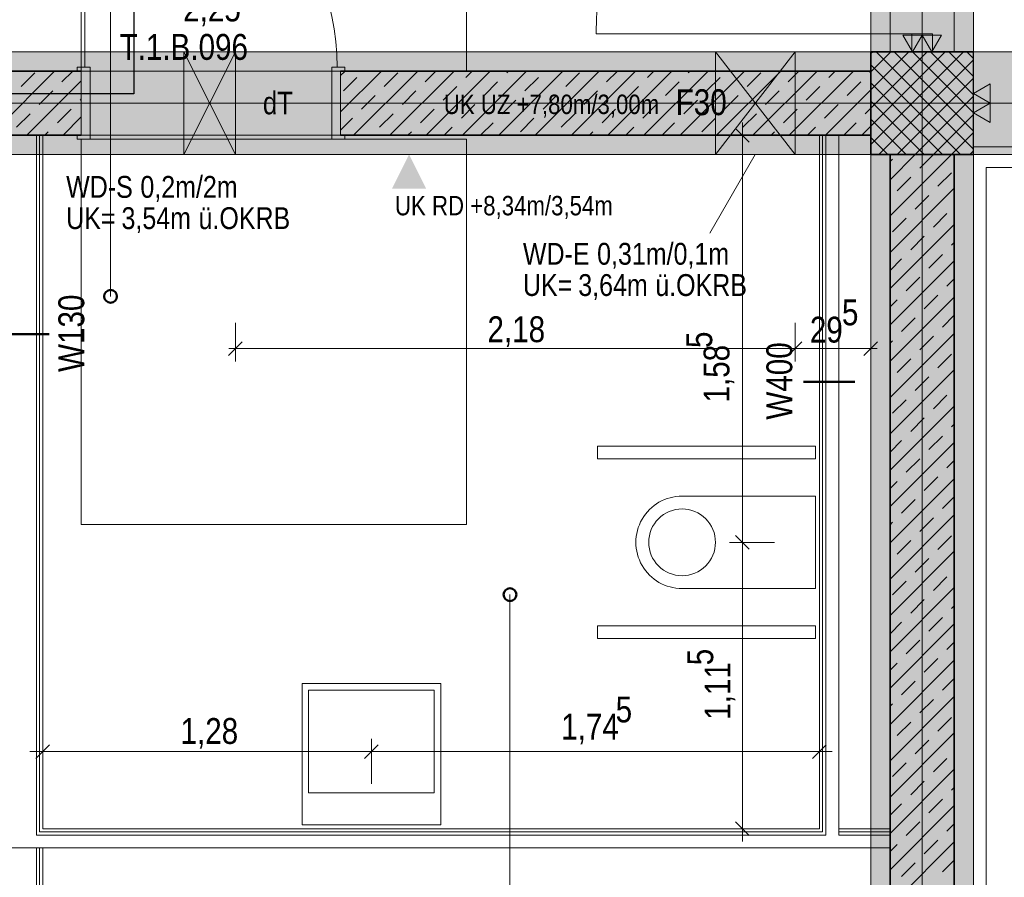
# Model space of a CAD drawing. Extents: x -1920 to 300, y 62 to 656.
# Tile 58 of 60: x -1699 to -1661, y 405 to 439. Entities that reach past the tile are written whole.
import ezdxf
from ezdxf.lldxf.tags import DXFTag

# ---------------------------------------------------------------- set-up
doc = ezdxf.new("R2010")
doc.units = 0
doc.layers.get('0').update_dxf_attribs({"lineweight": 35})
for name, color, linetype, lineweight, true_color in [('00 -Bauelemente -Dämmung innen', 7, 'Continuous', 9, 0xff7fe6), ('00 -Bauelemente -Gipskarton', 7, 'Continuous', 9, 0xff7fe6), ('00_Beschriftung UZ', 3, 'Continuous', 13, 0x00ff00), ('30 -33 Aussenwände- 3 Aussenstützen', 7, 'Continuous', 50, 0x0000dd), ('30 -34 Innenwände- 1 tragend', 7, 'Continuous', 13, 0xdd0806), ('30 -34 Innenwände- 11 Durchbruch', 4, 'Continuous', 9, 0x00ffff), ('30 -34 Innenwände- 2 nichttragend', 7, 'Continuous', 18, 0xff7fe6), ('30 -34 Innenwände- 4 Türen_Fenster', 9, 'Continuous', 15, 0x808080), ('30 -34 Innenwände- 6 Elemente', 7, 'Continuous', 9, 0xff6633), ('30 -35 Decken- 1 Konstruktion-Träger- Stahlbeton', 7, 'grob-A06G9HJG8I', 13, 0x33aa00), ('40 -41 Abwasser_Wasser_Gas- 1 Abwasser + sanitäre Anlagen', 7, 'Continuous', 9, 0xff6633), ('70 -72 Beschriftung- 2 Beschriftung Bauteile', 7, 'Continuous', 9, 0x9999ff), ('70 -72 Beschriftung- 8 barrierefrei', 7, 'grob-A06G9HJG8I', 9, 0x888888), ('70 -75 Raumstempel-2 Verweislinie', 1, 'Continuous', 9, 0xff0000), ('70 -76 Bemaßung- 2 Allgemein', 9, 'Continuous', 5, 0x808080), ('E_Leerrohr_Detailnummer', 1, 'Continuous', 25, 0xff0000), ('iwb_Schraffur_ F30_feuerhemmend', 7, 'Continuous', 13, 0xff6600), ('iwb_Schraffur_BW', 7, 'Continuous', 13, 0x7400e8), ('iwb_Sichtbeton', 2, 'Continuous', 50, 0xffff00), ('iwb_Sichtbeton-Shading', 2, 'Continuous', 50, 0xffff00)]:
    doc.layers.add(name, color=color, linetype=linetype, lineweight=lineweight, true_color=true_color)
for name, color, linetype, lineweight in [('70 -71 Achsen- 1 Gebäudeachsen', 7, 'STRICHPUNKT2-A06G9HJF8I', 18), ('70 -75 Raumstempel- 3 Wandstempel', 7, 'Continuous', 50), ('Keine', 7, 'Continuous', 9)]:
    doc.layers.add(name, color=color, linetype=linetype, lineweight=lineweight)
doc.layers.add('iwb_Schraffur_Unterzug', color=7, linetype='Continuous', lineweight=5, true_color=0xffffcc, plot=False)
doc.styles.get("Standard").update_dxf_attribs({"font": 'ARIALN.TTF'})
tags = doc.linetypes.add('grob-A06G9HJG8I', pattern=[14, 3, -8, 3]).pattern_tags.tags
tags[8:9] = [DXFTag(74, 4), DXFTag(75, 0), DXFTag(340, '0'), DXFTag(46, 0.0), DXFTag(50, 0.0), DXFTag(44, 0.0), DXFTag(45, 0.0)]
tags[6:7] = [DXFTag(74, 4), DXFTag(75, 0), DXFTag(340, '0'), DXFTag(46, 0.0), DXFTag(50, 0.0), DXFTag(44, 0.0), DXFTag(45, 0.0)]
tags[4:5] = [DXFTag(74, 4), DXFTag(75, 0), DXFTag(340, '0'), DXFTag(46, 0.0), DXFTag(50, 0.0), DXFTag(44, 0.0), DXFTag(45, 0.0)]
tags = doc.linetypes.add('STRICHPUNKT2-A06G9HJF8I', pattern=[12.7, 6.35, -3.175, 0, -3.175]).pattern_tags.tags
tags[10:11] = [DXFTag(74, 4), DXFTag(75, 0), DXFTag(340, '0'), DXFTag(46, 0.0), DXFTag(50, 0.0), DXFTag(44, 0.0), DXFTag(45, 0.0)]
tags[8:9] = [DXFTag(74, 4), DXFTag(75, 0), DXFTag(340, '0'), DXFTag(46, 0.0), DXFTag(50, 0.0), DXFTag(44, 0.0), DXFTag(45, 0.0)]
tags[6:7] = [DXFTag(74, 4), DXFTag(75, 0), DXFTag(340, '0'), DXFTag(46, 0.0), DXFTag(50, 0.0), DXFTag(44, 0.0), DXFTag(45, 0.0)]
tags[4:5] = [DXFTag(74, 4), DXFTag(75, 0), DXFTag(340, '0'), DXFTag(46, 0.0), DXFTag(50, 0.0), DXFTag(44, 0.0), DXFTag(45, 0.0)]

# ---------------------------------------------------------------- blocks, each defined once
blk = doc.blocks.new('Shading-A06G9GW38I', base_point=(-1668.331, 464.242))
at = {"layer": 'iwb_Sichtbeton-Shading', "color": 51, "true_color": 0xffff7f}
for points in [[(-1737.831, 436.742), (-1737.831, 437.042), (-1696.581, 436.742), (-1696.581, 437.042)], [(-1686.481, 436.742), (-1686.481, 437.042), (-1665.831, 436.742), (-1665.831, 437.042)]]:
    blk.add_solid(points, dxfattribs=at)
blk = doc.blocks.new('Referenz-A06G9HJH8I', base_point=(-1905.787, 86.892))
at = {"layer": '00 -Bauelemente -Dämmung innen', "color": 0, "linetype": 'Continuous', "ltscale": 0.13}
for p, q in [((-1698.331, 434.392), (-1698.331, 407.142)), ((-1667.581, 434.392), (-1667.581, 407.142)), ((-1667.081, 434.392), (-1667.081, 407.392)), ((-1667.081, 407.392), (-1667.081, 407.142)), ((-1667.581, 407.142), (-1698.331, 407.142)), ((-1665.081, 407.142), (-1667.081, 407.142)), ((-1665.081, 406.642), (-1718.581, 406.642)), ((-1698.331, 406.642), (-1698.331, 404.142))]:
    blk.add_line(p, q, dxfattribs=at)
at = {"layer": '00 -Bauelemente -Gipskarton', "color": 0, "linetype": 'Continuous', "ltscale": 0.13}
for p, q in [((-1698.331, 434.392), (-1698.331, 407.142)), ((-1698.206, 434.392), (-1698.206, 407.267)), ((-1698.081, 434.392), (-1698.081, 407.392)), ((-1667.831, 434.392), (-1667.831, 407.392)), ((-1667.706, 434.392), (-1667.706, 407.267)), ((-1667.581, 434.392), (-1667.581, 407.142)), ((-1667.831, 407.392), (-1698.081, 407.392)), ((-1665.081, 407.392), (-1667.081, 407.392)), ((-1667.581, 407.142), (-1698.331, 407.142)), ((-1667.706, 407.267), (-1698.206, 407.267)), ((-1665.081, 407.267), (-1667.081, 407.267)), ((-1665.081, 407.142), (-1667.081, 407.142)), ((-1698.331, 406.642), (-1698.331, 404.142)), ((-1698.206, 406.642), (-1698.206, 404.142)), ((-1698.081, 406.642), (-1698.081, 404.142))]:
    blk.add_line(p, q, dxfattribs=at)
at = {"layer": '00_Beschriftung UZ', "color": 0, "linetype": 'Continuous', "lineweight": 5, "ltscale": 0.13}
for p, q in [((-1661.331, 433.142), (-1057.081, 433.142)), ((-1661.331, 162.142), (-1661.331, 433.142))]:
    blk.add_line(p, q, dxfattribs=at)
at = {"layer": '00_Beschriftung UZ', "color": 0, "linetype": 'Continuous', "lineweight": 0, "ltscale": 0.13}
for points in [[(-1684.481, 436.307), (-1683.815, 437.642), (-1683.145, 436.308)], [(-1684.481, 434.978), (-1683.815, 433.642), (-1683.145, 434.977)], [(-1684.481, 432.307), (-1683.815, 433.642), (-1683.145, 432.308)]]:
    blk.add_solid(points, dxfattribs=at)
at = {"layer": '30 -33 Aussenwände- 3 Aussenstützen', "color": 0, "lineweight": 9}
for p, q in [((-1665.831, 437.57), (-1665.758, 437.642)), ((-1665.831, 436.863), (-1665.051, 437.642)), ((-1665.831, 436.156), (-1664.344, 437.642)), ((-1665.831, 435.448), (-1663.637, 437.642)), ((-1665.831, 434.741), (-1662.93, 437.642)), ((-1665.831, 434.034), (-1662.222, 437.642)), ((-1665.627, 437.642), (-1661.831, 433.846)), ((-1664.92, 437.642), (-1661.831, 434.553)), ((-1664.213, 437.642), (-1661.831, 435.26)), ((-1663.506, 437.642), (-1661.831, 435.968)), ((-1662.798, 437.642), (-1661.831, 436.675)), ((-1662.091, 437.642), (-1661.831, 437.382)), ((-1665.515, 433.642), (-1661.831, 437.327)), ((-1665.831, 437.139), (-1662.334, 433.642)), ((-1665.831, 436.432), (-1663.041, 433.642)), ((-1664.808, 433.642), (-1661.831, 436.62)), ((-1663.831, 436.142), (-1663.831, 435.142)), ((-1665.831, 435.725), (-1663.748, 433.642)), ((-1664.101, 433.642), (-1661.831, 435.913)), ((-1664.331, 435.642), (-1663.331, 435.642)), ((-1665.831, 435.018), (-1664.455, 433.642)), ((-1663.394, 433.642), (-1661.831, 435.206)), ((-1665.831, 434.311), (-1665.162, 433.642)), ((-1662.687, 433.642), (-1661.831, 434.499)), ((-1661.98, 433.642), (-1661.831, 433.792))]:
    blk.add_line(p, q, dxfattribs=at)
at = {"layer": '30 -33 Aussenwände- 3 Aussenstützen', "color": 0, "linetype": 'Continuous', "lineweight": -2, "ltscale": 0.25}
for p, q in [((-1661.831, 437.642), (-1665.831, 437.642)), ((-1665.831, 437.642), (-1665.831, 433.642)), ((-1661.831, 433.642), (-1661.831, 437.642)), ((-1665.831, 433.642), (-1661.831, 433.642))]:
    blk.add_line(p, q, dxfattribs=at)
at = {"layer": '30 -34 Innenwände- 1 tragend', "color": 0, "linetype": 'Continuous', "ltscale": 0.13}
for p, q in [((-1662.581, 437.642), (-1665.081, 437.642)), ((-1662.581, 437.642), (-1665.081, 437.642)), ((-1662.581, 437.642), (-1665.081, 437.642)), ((-1737.831, 436.892), (-1696.581, 436.892)), ((-1696.581, 436.892), (-1696.741, 436.892)), ((-1686.481, 436.892), (-1665.831, 436.892)), ((-1686.481, 436.892), (-1686.321, 436.892)), ((-1665.831, 434.392), (-1665.831, 436.892)), ((-1698.081, 434.392), (-1696.581, 434.392)), ((-1696.581, 434.392), (-1696.741, 434.392)), ((-1686.481, 434.392), (-1667.831, 434.392)), ((-1686.481, 434.392), (-1686.321, 434.392)), ((-1667.081, 434.392), (-1665.831, 434.392)), ((-1665.081, 433.642), (-1665.081, 407.392)), ((-1665.081, 433.642), (-1662.581, 433.642)), ((-1662.581, 433.642), (-1662.581, 355.142)), ((-1665.081, 406.642), (-1665.081, 404.142))]:
    blk.add_line(p, q, dxfattribs=at)
at = {"layer": '30 -34 Innenwände- 1 tragend', "color": 0, "lineweight": 35}
for p, q in [((-1737.831, 436.892), (-1696.581, 436.892)), ((-1686.481, 436.892), (-1665.831, 436.892)), ((-1737.831, 434.392), (-1696.581, 434.392)), ((-1686.481, 434.392), (-1665.831, 434.392)), ((-1665.081, 433.642), (-1665.081, 355.142)), ((-1662.581, 433.642), (-1662.581, 355.142))]:
    blk.add_line(p, q, dxfattribs=at)
at = {"layer": '30 -34 Innenwände- 1 tragend', "color": 0, "lineweight": 9}
for p, q in [((-1700.121, 434.392), (-1697.621, 436.892)), ((-1700.121, 434.392), (-1697.621, 436.892)), ((-1698.926, 436.294), (-1698.396, 436.824)), ((-1698.926, 436.294), (-1698.396, 436.824)), ((-1697.335, 436.471), (-1696.913, 436.892)), ((-1697.335, 436.471), (-1696.913, 436.892)), ((-1686.481, 436.719), (-1686.307, 436.892)), ((-1686.481, 435.305), (-1684.893, 436.892)), ((-1686.481, 436.719), (-1686.307, 436.892)), ((-1686.481, 435.305), (-1684.893, 436.892)), ((-1685.978, 434.392), (-1683.478, 436.892)), ((-1685.978, 434.392), (-1683.478, 436.892)), ((-1684.784, 436.294), (-1684.254, 436.824)), ((-1684.784, 436.294), (-1684.254, 436.824)), ((-1684.564, 434.392), (-1682.064, 436.892)), ((-1684.564, 434.392), (-1682.064, 436.892)), ((-1683.193, 436.471), (-1682.771, 436.892)), ((-1683.193, 436.471), (-1682.771, 436.892)), ((-1683.15, 434.392), (-1680.65, 436.892)), ((-1683.15, 434.392), (-1680.65, 436.892)), ((-1681.736, 434.392), (-1679.236, 436.892)), ((-1681.736, 434.392), (-1679.236, 436.892)), ((-1681.602, 436.647), (-1681.357, 436.892)), ((-1681.602, 436.647), (-1681.357, 436.892)), ((-1680.322, 434.392), (-1677.822, 436.892)), ((-1680.322, 434.392), (-1677.822, 436.892)), ((-1680.011, 436.824), (-1679.943, 436.892)), ((-1680.011, 436.824), (-1679.943, 436.892)), ((-1678.907, 434.392), (-1676.407, 436.892)), ((-1678.907, 434.392), (-1676.407, 436.892)), ((-1677.713, 436.294), (-1677.183, 436.824)), ((-1677.713, 436.294), (-1677.183, 436.824)), ((-1677.493, 434.392), (-1674.993, 436.892)), ((-1677.493, 434.392), (-1674.993, 436.892)), ((-1676.122, 436.471), (-1675.7, 436.892)), ((-1676.122, 436.471), (-1675.7, 436.892)), ((-1676.079, 434.392), (-1673.579, 436.892)), ((-1676.079, 434.392), (-1673.579, 436.892)), ((-1674.665, 434.392), (-1672.165, 436.892)), ((-1674.665, 434.392), (-1672.165, 436.892)), ((-1674.531, 436.647), (-1674.286, 436.892)), ((-1674.531, 436.647), (-1674.286, 436.892)), ((-1673.251, 434.392), (-1670.751, 436.892)), ((-1673.251, 434.392), (-1670.751, 436.892)), ((-1672.94, 436.824), (-1672.872, 436.892)), ((-1672.94, 436.824), (-1672.872, 436.892)), ((-1671.836, 434.392), (-1669.336, 436.892)), ((-1671.836, 434.392), (-1669.336, 436.892)), ((-1670.642, 436.294), (-1670.112, 436.824)), ((-1670.642, 436.294), (-1670.112, 436.824)), ((-1670.422, 434.392), (-1667.922, 436.892)), ((-1670.422, 434.392), (-1667.922, 436.892)), ((-1669.051, 436.471), (-1668.629, 436.892)), ((-1669.051, 436.471), (-1668.629, 436.892)), ((-1669.008, 434.392), (-1666.508, 436.892)), ((-1669.008, 434.392), (-1666.508, 436.892)), ((-1667.46, 436.647), (-1667.215, 436.892)), ((-1667.46, 436.647), (-1667.215, 436.892)), ((-1665.869, 436.824), (-1665.831, 436.863)), ((-1665.869, 436.824), (-1665.831, 436.863)), ((-1698.706, 434.392), (-1696.581, 436.518)), ((-1698.706, 434.392), (-1696.581, 436.518)), ((-1686.375, 436.117), (-1685.845, 436.647)), ((-1686.375, 436.117), (-1685.845, 436.647)), ((-1680.895, 435.94), (-1680.365, 436.471)), ((-1680.895, 435.94), (-1680.365, 436.471)), ((-1679.304, 436.117), (-1678.774, 436.647)), ((-1679.304, 436.117), (-1678.774, 436.647)), ((-1673.824, 435.94), (-1673.294, 436.471)), ((-1673.824, 435.94), (-1673.294, 436.471)), ((-1672.233, 436.117), (-1671.703, 436.647)), ((-1672.233, 436.117), (-1671.703, 436.647)), ((-1666.753, 435.94), (-1666.223, 436.471)), ((-1666.753, 435.94), (-1666.223, 436.471)), ((-1698.219, 435.587), (-1697.689, 436.117)), ((-1698.219, 435.587), (-1697.689, 436.117)), ((-1684.077, 435.587), (-1683.547, 436.117)), ((-1684.077, 435.587), (-1683.547, 436.117)), ((-1682.486, 435.763), (-1681.956, 436.294)), ((-1682.486, 435.763), (-1681.956, 436.294)), ((-1677.006, 435.587), (-1676.476, 436.117)), ((-1677.006, 435.587), (-1676.476, 436.117)), ((-1675.415, 435.763), (-1674.885, 436.294)), ((-1675.415, 435.763), (-1674.885, 436.294)), ((-1669.935, 435.587), (-1669.405, 436.117)), ((-1669.935, 435.587), (-1669.405, 436.117)), ((-1668.344, 435.763), (-1667.814, 436.294)), ((-1668.344, 435.763), (-1667.814, 436.294)), ((-1667.594, 434.392), (-1665.831, 436.156)), ((-1667.594, 434.392), (-1665.831, 436.156)), ((-1696.628, 435.763), (-1696.581, 435.811)), ((-1696.628, 435.763), (-1696.581, 435.811)), ((-1685.668, 435.41), (-1685.138, 435.94)), ((-1685.668, 435.41), (-1685.138, 435.94)), ((-1680.188, 435.233), (-1679.658, 435.763)), ((-1680.188, 435.233), (-1679.658, 435.763)), ((-1678.597, 435.41), (-1678.067, 435.94)), ((-1678.597, 435.41), (-1678.067, 435.94)), ((-1673.117, 435.233), (-1672.587, 435.763)), ((-1673.117, 435.233), (-1672.587, 435.763)), ((-1671.526, 435.41), (-1670.996, 435.94)), ((-1671.526, 435.41), (-1670.996, 435.94)), ((-1697.512, 434.88), (-1696.982, 435.41)), ((-1697.512, 434.88), (-1696.982, 435.41)), ((-1683.37, 434.88), (-1682.84, 435.41)), ((-1683.37, 434.88), (-1682.84, 435.41)), ((-1681.779, 435.056), (-1681.249, 435.587)), ((-1681.779, 435.056), (-1681.249, 435.587)), ((-1676.299, 434.88), (-1675.769, 435.41)), ((-1676.299, 434.88), (-1675.769, 435.41)), ((-1674.708, 435.056), (-1674.178, 435.587)), ((-1674.708, 435.056), (-1674.178, 435.587)), ((-1669.228, 434.88), (-1668.698, 435.41)), ((-1669.228, 434.88), (-1668.698, 435.41)), ((-1667.637, 435.056), (-1667.107, 435.587)), ((-1667.637, 435.056), (-1667.107, 435.587)), ((-1666.046, 435.233), (-1665.831, 435.448)), ((-1666.046, 435.233), (-1665.831, 435.448)), ((-1699.103, 434.703), (-1698.573, 435.233)), ((-1699.103, 434.703), (-1698.573, 435.233)), ((-1697.292, 434.392), (-1696.581, 435.104)), ((-1697.292, 434.392), (-1696.581, 435.104)), ((-1686.481, 434.597), (-1686.022, 435.056)), ((-1686.481, 434.597), (-1686.022, 435.056)), ((-1684.961, 434.703), (-1684.431, 435.233)), ((-1684.961, 434.703), (-1684.431, 435.233)), ((-1679.481, 434.526), (-1678.951, 435.056)), ((-1679.481, 434.526), (-1678.951, 435.056)), ((-1677.89, 434.703), (-1677.36, 435.233)), ((-1677.89, 434.703), (-1677.36, 435.233)), ((-1672.41, 434.526), (-1671.88, 435.056)), ((-1672.41, 434.526), (-1671.88, 435.056)), ((-1670.819, 434.703), (-1670.289, 435.233)), ((-1670.819, 434.703), (-1670.289, 435.233)), ((-1697.999, 434.392), (-1697.866, 434.526)), ((-1697.999, 434.392), (-1697.866, 434.526)), ((-1683.857, 434.392), (-1683.724, 434.526)), ((-1683.857, 434.392), (-1683.724, 434.526)), ((-1682.443, 434.392), (-1682.133, 434.703)), ((-1682.443, 434.392), (-1682.133, 434.703)), ((-1681.029, 434.392), (-1680.542, 434.88)), ((-1681.029, 434.392), (-1680.542, 434.88)), ((-1676.786, 434.392), (-1676.653, 434.526)), ((-1676.786, 434.392), (-1676.653, 434.526)), ((-1675.372, 434.392), (-1675.062, 434.703)), ((-1675.372, 434.392), (-1675.062, 434.703)), ((-1673.958, 434.392), (-1673.471, 434.88)), ((-1673.958, 434.392), (-1673.471, 434.88)), ((-1669.715, 434.392), (-1669.581, 434.526)), ((-1669.715, 434.392), (-1669.581, 434.526)), ((-1668.301, 434.392), (-1667.99, 434.703)), ((-1668.301, 434.392), (-1667.99, 434.703)), ((-1666.887, 434.392), (-1666.399, 434.88)), ((-1666.887, 434.392), (-1666.399, 434.88)), ((-1666.18, 434.392), (-1665.831, 434.741)), ((-1666.18, 434.392), (-1665.831, 434.741)), ((-1696.585, 434.392), (-1696.581, 434.397)), ((-1696.585, 434.392), (-1696.581, 434.397)), ((-1665.081, 432.663), (-1664.101, 433.642)), ((-1665.081, 431.249), (-1662.687, 433.642)), ((-1665.081, 432.663), (-1664.101, 433.642)), ((-1665.081, 431.249), (-1662.687, 433.642)), ((-1665.081, 433.37), (-1664.985, 433.465)), ((-1665.081, 433.37), (-1664.985, 433.465)), ((-1663.925, 433.112), (-1663.394, 433.642)), ((-1663.925, 433.112), (-1663.394, 433.642)), ((-1664.808, 432.228), (-1664.278, 432.758)), ((-1664.808, 432.228), (-1664.278, 432.758)), ((-1663.217, 432.405), (-1662.687, 432.935)), ((-1663.217, 432.405), (-1662.687, 432.935)), ((-1665.081, 429.834), (-1662.581, 432.334)), ((-1665.081, 429.834), (-1662.581, 432.334)), ((-1664.101, 431.521), (-1663.571, 432.051)), ((-1664.101, 431.521), (-1663.571, 432.051)), ((-1664.985, 430.637), (-1664.455, 431.167)), ((-1664.985, 430.637), (-1664.455, 431.167)), ((-1663.394, 430.814), (-1662.864, 431.344)), ((-1663.394, 430.814), (-1662.864, 431.344)), ((-1665.081, 428.42), (-1662.581, 430.92)), ((-1665.081, 428.42), (-1662.581, 430.92)), ((-1664.278, 429.93), (-1663.748, 430.46)), ((-1664.278, 429.93), (-1663.748, 430.46)), ((-1662.687, 430.107), (-1662.581, 430.213)), ((-1662.687, 430.107), (-1662.581, 430.213)), ((-1665.081, 429.127), (-1664.632, 429.576)), ((-1665.081, 429.127), (-1664.632, 429.576)), ((-1663.571, 429.223), (-1663.041, 429.753)), ((-1663.571, 429.223), (-1663.041, 429.753)), ((-1665.081, 427.006), (-1662.581, 429.506)), ((-1665.081, 427.006), (-1662.581, 429.506)), ((-1664.455, 428.339), (-1663.925, 428.869)), ((-1664.455, 428.339), (-1663.925, 428.869)), ((-1662.864, 428.516), (-1662.581, 428.799)), ((-1662.864, 428.516), (-1662.581, 428.799)), ((-1665.081, 425.592), (-1662.581, 428.092)), ((-1665.081, 425.592), (-1662.581, 428.092)), ((-1665.081, 427.713), (-1664.808, 427.985)), ((-1665.081, 427.713), (-1664.808, 427.985)), ((-1663.748, 427.632), (-1663.217, 428.162)), ((-1663.748, 427.632), (-1663.217, 428.162)), ((-1664.632, 426.748), (-1664.101, 427.278)), ((-1664.632, 426.748), (-1664.101, 427.278)), ((-1663.041, 426.925), (-1662.581, 427.385)), ((-1663.041, 426.925), (-1662.581, 427.385)), ((-1665.081, 424.178), (-1662.581, 426.678)), ((-1665.081, 424.178), (-1662.581, 426.678)), ((-1663.925, 426.041), (-1663.394, 426.571)), ((-1663.925, 426.041), (-1663.394, 426.571)), ((-1665.081, 426.299), (-1664.985, 426.394)), ((-1665.081, 426.299), (-1664.985, 426.394)), ((-1664.808, 425.157), (-1664.278, 425.687)), ((-1664.808, 425.157), (-1664.278, 425.687)), ((-1663.217, 425.334), (-1662.687, 425.864)), ((-1663.217, 425.334), (-1662.687, 425.864)), ((-1665.081, 422.763), (-1662.581, 425.263)), ((-1665.081, 422.763), (-1662.581, 425.263)), ((-1664.101, 424.45), (-1663.571, 424.98)), ((-1664.101, 424.45), (-1663.571, 424.98)), ((-1663.394, 423.743), (-1662.864, 424.273)), ((-1663.394, 423.743), (-1662.864, 424.273)), ((-1665.081, 421.349), (-1662.581, 423.849)), ((-1665.081, 421.349), (-1662.581, 423.849)), ((-1664.985, 423.566), (-1664.455, 424.096)), ((-1664.985, 423.566), (-1664.455, 424.096)), ((-1664.278, 422.859), (-1663.748, 423.389)), ((-1664.278, 422.859), (-1663.748, 423.389)), ((-1662.687, 423.036), (-1662.581, 423.142)), ((-1662.687, 423.036), (-1662.581, 423.142)), ((-1663.571, 422.152), (-1663.041, 422.682)), ((-1663.571, 422.152), (-1663.041, 422.682)), ((-1665.081, 422.056), (-1664.632, 422.505)), ((-1665.081, 422.056), (-1664.632, 422.505)), ((-1665.081, 419.935), (-1662.581, 422.435)), ((-1665.081, 419.935), (-1662.581, 422.435)), ((-1664.455, 421.268), (-1663.925, 421.798)), ((-1664.455, 421.268), (-1663.925, 421.798)), ((-1662.864, 421.445), (-1662.581, 421.728)), ((-1662.864, 421.445), (-1662.581, 421.728)), ((-1663.748, 420.561), (-1663.217, 421.091)), ((-1663.748, 420.561), (-1663.217, 421.091)), ((-1665.081, 418.521), (-1662.581, 421.021)), ((-1665.081, 418.521), (-1662.581, 421.021)), ((-1665.081, 420.642), (-1664.808, 420.914)), ((-1665.081, 420.642), (-1664.808, 420.914)), ((-1663.041, 419.854), (-1662.581, 420.314)), ((-1663.041, 419.854), (-1662.581, 420.314)), ((-1664.632, 419.677), (-1664.101, 420.207)), ((-1664.632, 419.677), (-1664.101, 420.207)), ((-1665.081, 417.107), (-1662.581, 419.607)), ((-1665.081, 417.107), (-1662.581, 419.607)), ((-1665.081, 419.228), (-1664.985, 419.323)), ((-1665.081, 419.228), (-1664.985, 419.323)), ((-1663.925, 418.97), (-1663.394, 419.5)), ((-1663.925, 418.97), (-1663.394, 419.5)), ((-1663.217, 418.263), (-1662.687, 418.793)), ((-1663.217, 418.263), (-1662.687, 418.793)), ((-1664.808, 418.086), (-1664.278, 418.616)), ((-1664.808, 418.086), (-1664.278, 418.616)), ((-1665.081, 415.692), (-1662.581, 418.192)), ((-1665.081, 415.692), (-1662.581, 418.192)), ((-1664.101, 417.379), (-1663.571, 417.909)), ((-1664.101, 417.379), (-1663.571, 417.909)), ((-1664.985, 416.495), (-1664.455, 417.025)), ((-1664.985, 416.495), (-1664.455, 417.025)), ((-1663.394, 416.672), (-1662.864, 417.202)), ((-1663.394, 416.672), (-1662.864, 417.202)), ((-1665.081, 414.278), (-1662.581, 416.778)), ((-1665.081, 414.278), (-1662.581, 416.778)), ((-1664.278, 415.788), (-1663.748, 416.318)), ((-1664.278, 415.788), (-1663.748, 416.318)), ((-1662.687, 415.964), (-1662.581, 416.071)), ((-1662.687, 415.964), (-1662.581, 416.071)), ((-1665.081, 414.985), (-1664.632, 415.434)), ((-1665.081, 414.985), (-1664.632, 415.434)), ((-1665.081, 412.864), (-1662.581, 415.364)), ((-1665.081, 412.864), (-1662.581, 415.364)), ((-1663.571, 415.081), (-1663.041, 415.611)), ((-1663.571, 415.081), (-1663.041, 415.611)), ((-1664.455, 414.197), (-1663.925, 414.727)), ((-1664.455, 414.197), (-1663.925, 414.727)), ((-1662.864, 414.373), (-1662.581, 414.657)), ((-1662.864, 414.373), (-1662.581, 414.657)), ((-1665.081, 411.45), (-1662.581, 413.95)), ((-1665.081, 411.45), (-1662.581, 413.95)), ((-1665.081, 413.571), (-1664.808, 413.843)), ((-1665.081, 413.571), (-1664.808, 413.843)), ((-1663.748, 413.49), (-1663.217, 414.02)), ((-1663.748, 413.49), (-1663.217, 414.02)), ((-1664.632, 412.606), (-1664.101, 413.136)), ((-1664.632, 412.606), (-1664.101, 413.136)), ((-1663.041, 412.783), (-1662.581, 413.243)), ((-1663.041, 412.783), (-1662.581, 413.243)), ((-1665.081, 410.035), (-1662.581, 412.535)), ((-1665.081, 410.035), (-1662.581, 412.535)), ((-1663.925, 411.899), (-1663.394, 412.429)), ((-1663.925, 411.899), (-1663.394, 412.429)), ((-1665.081, 412.157), (-1664.985, 412.252)), ((-1665.081, 412.157), (-1664.985, 412.252)), ((-1664.808, 411.015), (-1664.278, 411.545)), ((-1664.808, 411.015), (-1664.278, 411.545)), ((-1663.217, 411.192), (-1662.687, 411.722)), ((-1663.217, 411.192), (-1662.687, 411.722)), ((-1665.081, 408.621), (-1662.581, 411.121)), ((-1665.081, 408.621), (-1662.581, 411.121)), ((-1664.101, 410.308), (-1663.571, 410.838)), ((-1664.101, 410.308), (-1663.571, 410.838)), ((-1663.394, 409.601), (-1662.864, 410.131)), ((-1663.394, 409.601), (-1662.864, 410.131)), ((-1665.081, 407.207), (-1662.581, 409.707)), ((-1665.081, 407.207), (-1662.581, 409.707)), ((-1664.985, 409.424), (-1664.455, 409.954)), ((-1664.985, 409.424), (-1664.455, 409.954)), ((-1664.278, 408.717), (-1663.748, 409.247)), ((-1664.278, 408.717), (-1663.748, 409.247)), ((-1662.687, 408.893), (-1662.581, 409)), ((-1662.687, 408.893), (-1662.581, 409)), ((-1663.571, 408.01), (-1663.041, 408.54)), ((-1663.571, 408.01), (-1663.041, 408.54)), ((-1665.081, 407.914), (-1664.632, 408.363)), ((-1665.081, 407.914), (-1664.632, 408.363)), ((-1665.081, 405.793), (-1662.581, 408.293)), ((-1665.081, 405.793), (-1662.581, 408.293)), ((-1664.455, 407.126), (-1663.925, 407.656)), ((-1664.455, 407.126), (-1663.925, 407.656)), ((-1662.864, 407.302), (-1662.581, 407.586)), ((-1662.864, 407.302), (-1662.581, 407.586)), ((-1663.748, 406.419), (-1663.217, 406.949)), ((-1663.748, 406.419), (-1663.217, 406.949)), ((-1665.081, 404.379), (-1662.581, 406.879)), ((-1665.081, 404.379), (-1662.581, 406.879)), ((-1665.081, 406.5), (-1664.808, 406.772)), ((-1665.081, 406.5), (-1664.808, 406.772)), ((-1663.041, 405.711), (-1662.581, 406.171)), ((-1663.041, 405.711), (-1662.581, 406.171)), ((-1664.632, 405.535), (-1664.101, 406.065)), ((-1664.632, 405.535), (-1664.101, 406.065))]:
    blk.add_line(p, q, dxfattribs=at)
at = {"layer": '30 -34 Innenwände- 11 Durchbruch', "color": 0, "linetype": 'Continuous', "ltscale": 0.13}
for p, q in [((-1692.581, 437.642), (-1690.581, 437.642)), ((-1690.581, 437.642), (-1692.581, 433.642)), ((-1690.581, 433.642), (-1692.581, 437.642)), ((-1692.581, 433.642), (-1692.581, 437.642)), ((-1692.581, 437.642), (-1690.581, 433.642)), ((-1690.581, 437.642), (-1692.581, 433.642)), ((-1690.581, 433.642), (-1690.581, 437.642)), ((-1671.881, 437.642), (-1668.781, 437.642)), ((-1668.781, 437.642), (-1671.881, 433.642)), ((-1668.781, 433.642), (-1671.881, 437.642)), ((-1671.881, 433.642), (-1671.881, 437.642)), ((-1671.881, 437.642), (-1668.781, 433.642)), ((-1668.781, 437.642), (-1671.881, 433.642)), ((-1668.781, 433.642), (-1668.781, 437.642)), ((-1692.581, 433.642), (-1690.581, 433.642)), ((-1670.331, 433.642), (-1672.1, 430.578)), ((-1671.881, 433.642), (-1668.781, 433.642))]:
    blk.add_line(p, q, dxfattribs=at)
at = {"layer": '30 -34 Innenwände- 11 Durchbruch', "color": 0, "lineweight": 0}
for points in [[(-1692.581, 433.642), (-1692.581, 437.642), (-1691.581, 435.642)], [(-1690.581, 433.642), (-1691.581, 435.642), (-1690.581, 437.642)], [(-1671.881, 433.642), (-1671.881, 437.642), (-1670.331, 435.642)], [(-1668.781, 433.642), (-1670.331, 435.642), (-1668.781, 437.642)]]:
    blk.add_solid(points, dxfattribs=at)
at = {"layer": '30 -34 Innenwände- 2 nichttragend', "color": 0, "linetype": 'Continuous', "ltscale": 0.18}
for p, q in [((-1699.581, 434.392), (-1698.081, 434.392)), ((-1698.081, 434.392), (-1698.081, 407.392)), ((-1667.831, 434.392), (-1667.831, 407.392)), ((-1667.831, 434.392), (-1667.081, 434.392)), ((-1667.081, 434.392), (-1667.081, 407.392)), ((-1667.831, 407.392), (-1698.081, 407.392)), ((-1665.081, 407.392), (-1667.081, 407.392)), ((-1665.081, 407.392), (-1665.081, 406.642)), ((-1698.081, 406.642), (-1698.081, 404.142)), ((-1665.081, 406.642), (-1698.081, 406.642))]:
    blk.add_line(p, q, dxfattribs=at)
at = {"layer": '30 -34 Innenwände- 4 Türen_Fenster', "color": 0, "linetype": 'grob-A06G9HJG8I', "ltscale": 0.15}
for p, q in [((-1665.081, 437.642), (-1665.081, 463.642)), ((-1662.581, 437.642), (-1662.581, 463.642)), ((-1696.441, 437.042), (-1696.441, 446.862)), ((-1664.231, 438.342), (-1676.531, 438.342)), ((-1696.581, 436.892), (-1686.481, 436.892)), ((-1696.581, 434.392), (-1686.481, 434.392))]:
    blk.add_line(p, q, dxfattribs=at)
at = {"layer": '30 -34 Innenwände- 4 Türen_Fenster', "color": 0, "linetype": 'Continuous', "ltscale": 0.15}
for p, q in [((-1664.231, 437.642), (-1664.231, 438.342)), ((-1664.231, 438.342), (-1663.431, 438.342)), ((-1663.431, 438.342), (-1663.431, 437.642)), ((-1663.431, 437.642), (-1664.231, 437.642))]:
    blk.add_line(p, q, dxfattribs=at)
at = {"layer": '30 -34 Innenwände- 4 Türen_Fenster', "color": 0}
for p, q in [((-1696.441, 437.042), (-1696.741, 437.042)), ((-1696.741, 437.042), (-1696.741, 436.892)), ((-1696.741, 436.892), (-1696.581, 436.892)), ((-1696.581, 436.892), (-1696.581, 434.392)), ((-1696.241, 437.042), (-1696.441, 437.042)), ((-1696.241, 434.242), (-1696.241, 437.042)), ((-1686.821, 434.242), (-1686.821, 437.042)), ((-1686.821, 437.042), (-1686.621, 437.042)), ((-1686.621, 437.042), (-1686.321, 437.042)), ((-1686.321, 436.892), (-1686.481, 436.892)), ((-1686.481, 436.892), (-1686.481, 434.392)), ((-1686.321, 437.042), (-1686.321, 436.892)), ((-1696.741, 434.392), (-1696.741, 434.242)), ((-1696.581, 434.392), (-1696.741, 434.392)), ((-1696.741, 434.242), (-1696.241, 434.242)), ((-1686.321, 434.242), (-1686.821, 434.242)), ((-1686.481, 434.392), (-1686.321, 434.392)), ((-1686.321, 434.392), (-1686.321, 434.242))]:
    blk.add_line(p, q, dxfattribs=at)
at = {"layer": '30 -34 Innenwände- 4 Türen_Fenster', "color": 0, "linetype": 'grob-A06G9HJG8I', "ltscale": 0.15}
for centre, major_axis in [((-1664.231, 438.342), (0, 12.3)), ((-1696.441, 437.042), (9.82, 0))]:
    blk.add_ellipse(centre, major_axis=major_axis, ratio=1, start_param=0, end_param=1.570796, dxfattribs=at)
at = {"layer": '30 -34 Innenwände- 6 Elemente', "color": 0, "linetype": 'Continuous', "ltscale": 0.13}
for p, q in [((-1589.831, 433.942), (-1661.831, 433.942)), ((-1661.831, 433.942), (-1661.831, 433.642)), ((-1661.831, 433.642), (-1589.831, 433.642))]:
    blk.add_line(p, q, dxfattribs=at)
at = {"layer": '30 -35 Decken- 1 Konstruktion-Träger- Stahlbeton', "color": 0}
for p, q in [((-1665.831, 463.642), (-1665.831, 437.642)), ((-1661.831, 463.642), (-1661.831, 437.642)), ((-1813.831, 437.642), (-1665.831, 437.642)), ((-1053.831, 437.642), (-1665.831, 437.642)), ((-1813.831, 433.642), (-1665.831, 433.642)), ((-1665.831, 162.142), (-1665.831, 433.642)), ((-1053.831, 433.642), (-1665.831, 433.642)), ((-1661.831, 162.142), (-1661.831, 433.642))]:
    blk.add_line(p, q, dxfattribs=at)
at = {"layer": '30 -35 Decken- 1 Konstruktion-Träger- Stahlbeton', "color": 0, "linetype": 'Continuous', "lineweight": 35, "ltscale": 0.35}
for p, q in [((-1661.831, 437.642), (-1665.831, 437.642)), ((-1665.831, 437.642), (-1665.831, 433.642)), ((-1665.831, 433.642), (-1665.831, 437.642)), ((-1665.831, 433.642), (-1661.831, 433.642))]:
    blk.add_line(p, q, dxfattribs=at)
at = {"layer": '40 -41 Abwasser_Wasser_Gas- 1 Abwasser + sanitäre Anlagen', "color": 0, "linetype": 'Continuous', "ltscale": 0.13}
for p, q in [((-1676.481, 421.792), (-1676.481, 422.292)), ((-1676.481, 422.292), (-1667.981, 422.292)), ((-1667.981, 422.292), (-1667.981, 421.792)), ((-1667.981, 421.792), (-1676.481, 421.792)), ((-1673.181, 420.342), (-1667.981, 420.342)), ((-1667.981, 420.342), (-1667.981, 416.742)), ((-1674.1, 419.462), (-1674.005, 419.547)), ((-1674.005, 419.547), (-1673.903, 419.623)), ((-1673.903, 419.623), (-1673.793, 419.689)), ((-1673.793, 419.689), (-1673.678, 419.744)), ((-1673.678, 419.744), (-1673.558, 419.786)), ((-1673.558, 419.786), (-1673.434, 419.817)), ((-1673.434, 419.817), (-1673.308, 419.836)), ((-1673.308, 419.836), (-1673.181, 419.842)), ((-1673.181, 419.842), (-1673.053, 419.836)), ((-1673.053, 419.836), (-1672.927, 419.817)), ((-1672.927, 419.817), (-1672.803, 419.786)), ((-1672.803, 419.786), (-1672.683, 419.744)), ((-1672.683, 419.744), (-1672.568, 419.689)), ((-1672.568, 419.689), (-1672.458, 419.623)), ((-1672.458, 419.623), (-1672.356, 419.547)), ((-1672.356, 419.547), (-1672.261, 419.462)), ((-1674.327, 419.155), (-1674.262, 419.265)), ((-1674.262, 419.265), (-1674.186, 419.367)), ((-1674.186, 419.367), (-1674.1, 419.462)), ((-1672.261, 419.462), (-1672.176, 419.367)), ((-1672.176, 419.367), (-1672.1, 419.265)), ((-1672.1, 419.265), (-1672.034, 419.155)), ((-1674.474, 418.67), (-1674.456, 418.796)), ((-1674.456, 418.796), (-1674.425, 418.92)), ((-1674.425, 418.92), (-1674.382, 419.04)), ((-1674.382, 419.04), (-1674.327, 419.155)), ((-1672.034, 419.155), (-1671.98, 419.04)), ((-1671.98, 419.04), (-1671.937, 418.92)), ((-1671.937, 418.92), (-1671.906, 418.796)), ((-1671.906, 418.796), (-1671.887, 418.67)), ((-1674.481, 418.542), (-1674.474, 418.67)), ((-1674.474, 418.415), (-1674.481, 418.542)), ((-1674.456, 418.289), (-1674.474, 418.415)), ((-1671.887, 418.415), (-1671.906, 418.289)), ((-1671.887, 418.67), (-1671.881, 418.542)), ((-1671.881, 418.542), (-1671.887, 418.415)), ((-1674.425, 418.165), (-1674.456, 418.289)), ((-1674.382, 418.045), (-1674.425, 418.165)), ((-1674.327, 417.93), (-1674.382, 418.045)), ((-1671.98, 418.045), (-1672.034, 417.93)), ((-1671.937, 418.165), (-1671.98, 418.045)), ((-1671.906, 418.289), (-1671.937, 418.165)), ((-1674.262, 417.82), (-1674.327, 417.93)), ((-1674.186, 417.718), (-1674.262, 417.82)), ((-1674.1, 417.623), (-1674.186, 417.718)), ((-1672.176, 417.718), (-1672.261, 417.623)), ((-1672.1, 417.82), (-1672.176, 417.718)), ((-1672.034, 417.93), (-1672.1, 417.82)), ((-1674.005, 417.538), (-1674.1, 417.623)), ((-1673.903, 417.462), (-1674.005, 417.538)), ((-1673.793, 417.396), (-1673.903, 417.462)), ((-1673.678, 417.341), (-1673.793, 417.396)), ((-1673.558, 417.298), (-1673.678, 417.341)), ((-1673.434, 417.267), (-1673.558, 417.298)), ((-1673.308, 417.249), (-1673.434, 417.267)), ((-1673.181, 417.242), (-1673.308, 417.249)), ((-1673.053, 417.249), (-1673.181, 417.242)), ((-1672.927, 417.267), (-1673.053, 417.249)), ((-1672.803, 417.298), (-1672.927, 417.267)), ((-1672.683, 417.341), (-1672.803, 417.298)), ((-1672.568, 417.396), (-1672.683, 417.341)), ((-1672.458, 417.462), (-1672.568, 417.396)), ((-1672.356, 417.538), (-1672.458, 417.462)), ((-1672.261, 417.623), (-1672.356, 417.538)), ((-1667.981, 416.742), (-1673.181, 416.742)), ((-1676.481, 414.792), (-1676.481, 415.292)), ((-1676.481, 415.292), (-1667.981, 415.292)), ((-1667.981, 415.292), (-1667.981, 414.792)), ((-1667.981, 414.792), (-1676.481, 414.792)), ((-1687.981, 407.542), (-1687.981, 413.042)), ((-1687.981, 413.042), (-1682.581, 413.042)), ((-1682.581, 413.042), (-1682.581, 407.542)), ((-1687.731, 408.792), (-1687.731, 412.792)), ((-1687.731, 412.792), (-1682.831, 412.792)), ((-1682.831, 412.792), (-1682.831, 408.792)), ((-1682.831, 408.792), (-1687.731, 408.792)), ((-1682.581, 407.542), (-1687.981, 407.542))]:
    blk.add_line(p, q, dxfattribs=at)
blk.add_ellipse((-1673.181, 418.542), major_axis=(0, 1.8), ratio=1, start_param=0, end_param=3.141593, dxfattribs=at)
at = {"layer": '70 -71 Achsen- 1 Gebäudeachsen', "color": 0, "linetype": 'STRICHPUNKT2-A06G9HJF8I', "ltscale": 0.18}
for p, q in [((-1663.831, 590.612), (-1663.831, 90.892)), ((-1858.301, 435.642), (-23.361, 435.642))]:
    blk.add_line(p, q, dxfattribs=at)
at = {"layer": '70 -72 Beschriftung- 2 Beschriftung Bauteile', "color": 0}
for p, q in [((-1664.206, 437.642), (-1664.581, 438.292)), ((-1664.581, 438.292), (-1663.831, 438.292)), ((-1663.831, 438.292), (-1664.206, 437.642)), ((-1663.456, 437.642), (-1663.831, 438.292)), ((-1663.831, 438.292), (-1663.081, 438.292)), ((-1663.081, 438.292), (-1663.456, 437.642)), ((-1661.831, 436.017), (-1661.181, 436.392)), ((-1661.181, 436.392), (-1661.181, 435.642)), ((-1661.181, 435.642), (-1661.831, 436.017)), ((-1661.831, 435.267), (-1661.181, 435.642)), ((-1661.181, 435.642), (-1661.181, 434.892)), ((-1661.181, 434.892), (-1661.831, 435.267))]:
    blk.add_line(p, q, dxfattribs=at)
at = {"layer": '70 -72 Beschriftung- 2 Beschriftung Bauteile', "color": 0, "lineweight": 0}
for points in [[(-1664.206, 437.642), (-1664.581, 438.292), (-1664.206, 438.292)], [(-1664.206, 437.642), (-1664.206, 438.292), (-1663.831, 438.292)], [(-1663.456, 437.642), (-1663.831, 438.292), (-1663.456, 438.292)], [(-1663.456, 437.642), (-1663.456, 438.292), (-1663.081, 438.292)], [(-1661.181, 435.642), (-1661.831, 436.017), (-1661.181, 436.392)], [(-1661.181, 434.892), (-1661.831, 435.267), (-1661.181, 435.642)]]:
    blk.add_solid(points, dxfattribs=at)
at = {"layer": '70 -72 Beschriftung- 8 barrierefrei', "color": 0, "linetype": 'grob-A06G9HJG8I', "ltscale": 0.13}
for p, q in [((-1696.581, 436.892), (-1696.581, 451.892)), ((-1681.581, 451.892), (-1681.581, 436.892)), ((-1681.581, 436.892), (-1696.581, 436.892)), ((-1696.581, 434.242), (-1681.581, 434.242)), ((-1696.581, 419.242), (-1696.581, 434.242)), ((-1681.581, 434.242), (-1681.581, 419.242)), ((-1681.581, 419.242), (-1696.581, 419.242))]:
    blk.add_line(p, q, dxfattribs=at)
at = {"layer": '70 -75 Raumstempel- 3 Wandstempel', "color": 0, "linetype": 'Continuous', "ltscale": 0.5}
for p, q in [((-1697.831, 426.647), (-1699.831, 426.647)), ((-1668.456, 424.79), (-1666.456, 424.79))]:
    blk.add_line(p, q, dxfattribs=at)
at = {"layer": '70 -75 Raumstempel-2 Verweislinie', "color": 0}
for p, q in [((-1695.441, 443.642), (-1695.441, 428.118)), ((-1679.885, 416.507), (-1679.885, 397.227))]:
    blk.add_line(p, q, dxfattribs=at)
at = {"layer": '70 -75 Raumstempel-2 Verweislinie', "color": 0, "linetype": 'ByBlock', "lineweight": 50, "ltscale": 0.5}
for centre in [(-1695.441, 428.118), (-1679.885, 416.507)]:
    blk.add_circle(centre, 0.25, dxfattribs=at)
at = {"layer": '70 -76 Bemaßung- 2 Allgemein', "color": 0, "linetype": 'Continuous', "ltscale": 0.13}
for p, q in [((-1670.831, 434.892), (-1670.831, 433.862)), ((-1669.581, 434.392), (-1671.331, 434.392)), ((-1670.831, 419.073), (-1670.831, 433.862)), ((-1690.581, 427.085), (-1690.581, 425.585)), ((-1668.781, 427.085), (-1668.781, 425.585)), ((-1668.781, 427.085), (-1668.781, 425.585)), ((-1665.831, 427.085), (-1665.831, 425.585)), ((-1690.846, 425.82), (-1690.315, 426.35)), ((-1690.831, 426.085), (-1690.05, 426.085)), ((-1669.311, 426.085), (-1690.05, 426.085)), ((-1668.531, 426.085), (-1669.311, 426.085)), ((-1669.046, 425.82), (-1668.515, 426.35)), ((-1668.515, 426.35), (-1669.046, 425.82)), ((-1669.031, 426.085), (-1668.25, 426.085)), ((-1666.361, 426.085), (-1668.25, 426.085)), ((-1665.581, 426.085), (-1666.361, 426.085)), ((-1665.565, 426.35), (-1666.096, 425.82)), ((-1670.831, 418.042), (-1670.831, 419.073)), ((-1670.831, 419.042), (-1670.831, 418.012)), ((-1669.581, 418.542), (-1671.331, 418.542)), ((-1669.581, 418.542), (-1671.331, 418.542)), ((-1670.831, 407.923), (-1670.831, 418.012)), ((-1698.081, 409.142), (-1698.081, 410.892)), ((-1685.281, 409.142), (-1685.281, 410.892)), ((-1685.281, 409.142), (-1685.281, 410.892)), ((-1667.831, 409.142), (-1667.831, 410.892)), ((-1698.581, 410.392), (-1697.55, 410.392)), ((-1685.811, 410.392), (-1697.55, 410.392)), ((-1684.781, 410.392), (-1685.811, 410.392)), ((-1685.781, 410.392), (-1684.75, 410.392)), ((-1668.361, 410.392), (-1684.75, 410.392)), ((-1667.331, 410.392), (-1668.361, 410.392)), ((-1670.831, 406.892), (-1670.831, 407.923)), ((-1669.581, 407.392), (-1671.331, 407.392))]:
    blk.add_line(p, q, dxfattribs=at)
at = {"layer": '70 -76 Bemaßung- 2 Allgemein', "color": 0, "linetype": 'Continuous', "lineweight": 20, "ltscale": 0.2}
for p, q in [((-1671.096, 434.658), (-1670.565, 434.127)), ((-1670.565, 418.277), (-1671.096, 418.808)), ((-1671.096, 418.808), (-1670.565, 418.277)), ((-1698.346, 410.127), (-1697.815, 410.658)), ((-1685.015, 410.658), (-1685.546, 410.127)), ((-1685.546, 410.127), (-1685.015, 410.658)), ((-1667.565, 410.658), (-1668.096, 410.127)), ((-1670.565, 407.127), (-1671.096, 407.658))]:
    blk.add_line(p, q, dxfattribs=at)
at = {"layer": '00_Beschriftung UZ', "color": 0, "linetype": 'Continuous', "lineweight": 5, "ltscale": 0.13, "char_height": 0.75516, "attachment_point": 1}
for s, insert in [('{\\fArial Narrow;UK UZ +7,80m/3,00m}', (-1682.461, 435.974)), ('{\\fArial Narrow;UK RD +8,34m/3,54m}', (-1684.364, 432.03))]:
    blk.add_mtext(s, dxfattribs=dict(at, insert=insert))
at = {"layer": '30 -34 Innenwände- 11 Durchbruch', "color": 0, "linetype": 'Continuous', "ltscale": 0.13, "char_height": 0.85, "attachment_point": 1}
for s, insert in [('{\\fArial Narrow;WD-S}', (-1697.171, 432.808)), ('{\\fArial Narrow;0,2m/2m}', (-1694.28, 432.808)), ('{\\fArial Narrow;UK=}', (-1697.171, 431.59)), ('{\\fArial Narrow;3,54m}', (-1695.015, 431.59)), ('{\\fArial Narrow;ü.OKRB}', (-1692.016, 431.59)), ('{\\fArial Narrow;WD-E}', (-1679.38, 430.202)), ('{\\fArial Narrow;0,31m/0,1m}', (-1676.49, 430.202)), ('{\\fArial Narrow;UK=}', (-1679.38, 428.985)), ('{\\fArial Narrow;3,64m}', (-1677.225, 428.985)), ('{\\fArial Narrow;ü.OKRB}', (-1674.226, 428.985))]:
    blk.add_mtext(s, dxfattribs=dict(at, insert=insert))
at = {"layer": '70 -75 Raumstempel- 3 Wandstempel', "color": 0, "linetype": 'Continuous', "ltscale": 0.5, "insert": (-1673.431, 436.182), "char_height": 1.00689, "attachment_point": 1}
blk.add_mtext('{\\fArial Narrow;F30}', dxfattribs=at)
at = {"layer": '70 -75 Raumstempel- 3 Wandstempel', "color": 0, "linetype": 'Continuous', "ltscale": 0.5, "char_height": 1.00689, "attachment_point": 1, "rotation": 90}
for s, insert in [('{\\fArial Narrow;W130}', (-1697.473, 425.176)), ('{\\fArial Narrow;W400}', (-1669.897, 423.319))]:
    blk.add_mtext(s, dxfattribs=dict(at, insert=insert))
at = {"layer": '70 -76 Bemaßung- 2 Allgemein', "color": 0, "linetype": 'Continuous', "ltscale": 0.13, "char_height": 1.00689, "attachment_point": 1}
for s, insert in [('{\\fArial Narrow;2,25}', (-1692.613, 439.833)), ('{\\fArial Narrow;5}', (-1666.954, 427.999)), ('{\\fArial Narrow;2,18}', (-1680.761, 427.343)), ('{\\fArial Narrow;29}', (-1668.204, 427.328)), ('{\\fArial Narrow;5}', (-1675.768, 412.539)), ('{\\fArial Narrow;1,28}', (-1692.716, 411.7)), ('{\\fArial Narrow;1,74}', (-1677.89, 411.868))]:
    blk.add_mtext(s, dxfattribs=dict(at, insert=insert))
at = {"layer": '70 -76 Bemaßung- 2 Allgemein', "color": 0, "linetype": 'Continuous', "ltscale": 0.13, "char_height": 1.00689, "attachment_point": 1, "rotation": 90}
for s, insert in [('{\\fArial Narrow;5}', (-1673.015, 426.108)), ('{\\fArial Narrow;1,58}', (-1672.343, 423.986)), ('{\\fArial Narrow;5}', (-1672.977, 413.755)), ('{\\fArial Narrow;1,11}', (-1672.306, 411.633))]:
    blk.add_mtext(s, dxfattribs=dict(at, insert=insert))
at = {"layer": 'Keine', "color": 0, "linetype": 'Continuous', "ltscale": 0.13, "attachment_point": 1}
for s, insert, char_height in [('{\\fArial Narrow;T.1.B.096}', (-1695.09, 438.336), 1.00689), ('{\\fArial Narrow;dT}', (-1689.511, 436.09), 0.88103)]:
    blk.add_mtext(s, dxfattribs=dict(at, insert=insert, char_height=char_height))
blk = doc.blocks.new('Referenz-A06G9HJJ8I', base_point=(-1817.831, 154.592))
at = {"layer": 'iwb_Schraffur_Unterzug', "linetype": 'Continuous', "ltscale": 0.13}
blk.add_hatch(color=256, dxfattribs=at).paths.add_polyline_path([(-1813.831, 435.642), (-1813.831, 437.642), (-67.831, 437.642), (-67.831, 433.642), (-1813.831, 433.642)])
at = {"layer": 'iwb_Schraffur_ F30_feuerhemmend', "linetype": 'Continuous', "ltscale": 0.13}
for points in [[(-1741.83, 436.892), (-1696.581, 436.892), (-1741.83, 434.392), (-1696.581, 434.392)], [(-1686.481, 436.892), (-1665.08, 436.892), (-1686.481, 434.392), (-1665.08, 434.392)]]:
    blk.add_solid(points, dxfattribs=at)
at = {"layer": 'iwb_Schraffur_BW', "linetype": 'Continuous', "ltscale": 0.13}
blk.add_solid([(-1662.58, 437.642), (-1662.58, 240.642), (-1665.08, 437.642), (-1665.08, 240.642)], dxfattribs=at)
at = {"layer": 'iwb_Schraffur_Unterzug', "linetype": 'Continuous', "ltscale": 0.13}
blk.add_solid([(-1665.831, 162.142), (-1665.831, 463.642), (-1661.831, 162.142), (-1661.831, 463.642)], dxfattribs=at)
at = {"layer": 'iwb_Sichtbeton', "linetype": 'Continuous', "ltscale": 0.5}
for points in [[(-1737.831, 436.742), (-1737.831, 437.042), (-1696.581, 436.742), (-1696.581, 437.042)], [(-1686.481, 436.742), (-1686.481, 437.042), (-1665.831, 436.742), (-1665.831, 437.042)]]:
    blk.add_solid(points, dxfattribs=at)
blk = doc.blocks.new('Polygon-A06G9HJL8I', base_point=(-1718.868, 436.002))
at = {"color": 0, "linetype": 'ByBlock', "lineweight": -2, "ltscale": 0.25}
for p, q in [((-1718.868, 443.276), (-1694.532, 443.276)), ((-1718.868, 436.002), (-1718.868, 443.276)), ((-1694.532, 443.276), (-1694.532, 436.002)), ((-1694.532, 436.002), (-1718.868, 436.002))]:
    blk.add_line(p, q, dxfattribs=at)

msp = doc.modelspace()

# ---------------------------------------------------------------- block references
at = {"color": 8, "lineweight": 25, "ltscale": 0.25, "true_color": 0x808080}
for name, p in [('Referenz-A06G9HJH8I', (-1905.787, 86.892)), ('Referenz-A06G9HJJ8I', (-1817.831, 154.592))]:
    msp.add_blockref(name, p, dxfattribs=at)
msp.add_blockref('Shading-A06G9GW38I', (-1668.331, 464.242))
at = {"layer": 'E_Leerrohr_Detailnummer', "ltscale": 0.25}
msp.add_blockref('Polygon-A06G9HJL8I', (-1718.868, 436.002), dxfattribs=at)

doc.saveas('drawing.dxf')
